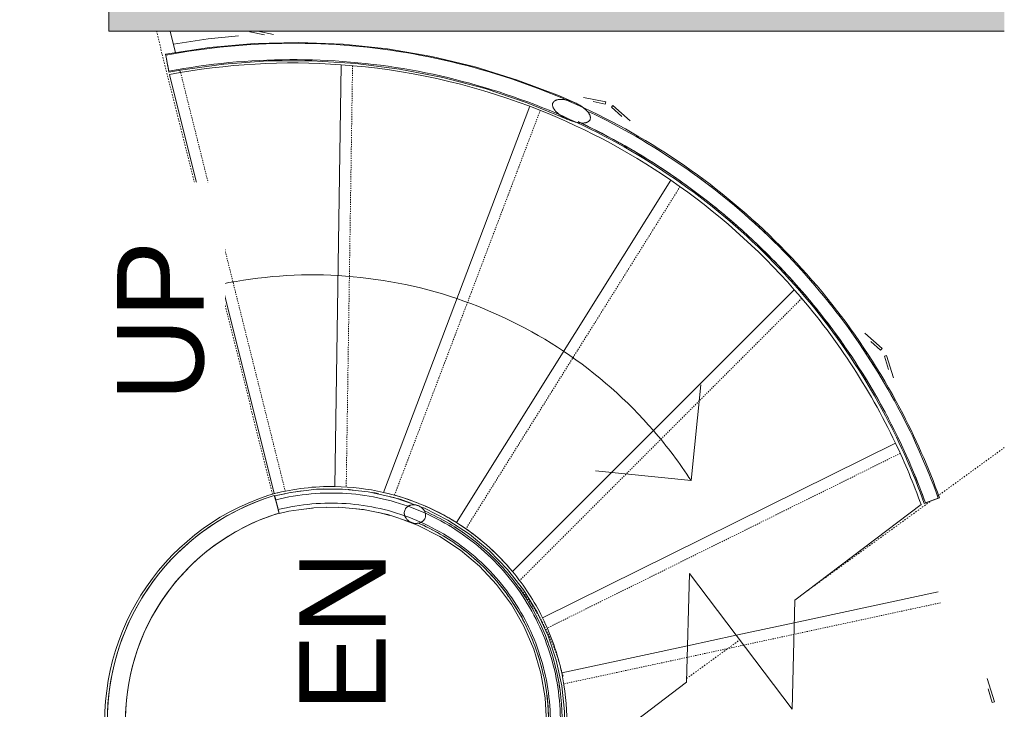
# Model space of a CAD drawing. Header units: inches. Extents: x -1040 to 1117, y -1039 to 1039.
# Tile 7 of 12: x -183 to -97, y 205 to 265. Entities that reach past the tile are written whole.
import ezdxf

# ---------------------------------------------------------------- set-up
doc = ezdxf.new("R2010")
doc.units = ezdxf.units.IN
doc.header["$MEASUREMENT"] = 0
doc.linetypes.add('Dash', pattern=[0.23622, 0.11811, -0.11811])
doc.linetypes.add('Overhead', pattern=[0.15625, 0.09375, -0.0625])
for name, color, linetype, lineweight in [('A-AREA', 32, 'Dash', 9), ('A-AREA-IDEN', 2, 'Continuous', 9), ('A-FLOR', 192, 'Continuous', 9), ('A-FLOR-HRAL', 11, 'Continuous', 9), ('A-WALL', 90, 'Continuous', 9), ('A-WALL-PATT', 111, 'Continuous', 9), ('S-STRS', 90, 'Continuous', 9), ('S-STRS-ANNO', 90, 'Continuous', 9), ('S-STRS-IDEN', 31, 'Continuous', 9), ('S-STRS-MBND', 31, 'Continuous', 9)]:
    doc.layers.add(name, color=color, linetype=linetype, lineweight=lineweight)
doc.styles.add('Inter', font='txt', dxfattribs={"height": 7.5})
doc.styles.add('Inter_B', font='txt', dxfattribs={"height": 7.5})

# ---------------------------------------------------------------- blocks, each defined once
blk = doc.blocks.new('Railing - Railing-4181835-Main Floor')
at = {"layer": 'A-FLOR-HRAL'}
blk.add_line((-137.352, 199.811), (-136.205, 199.532), dxfattribs=at)
blk.add_line((-137.352, 199.811), (-136.205, 199.532), dxfattribs=at)
blk.add_line((-137.352, 199.811), (-136.205, 199.532), dxfattribs=at)
blk.add_line((-137.352, 199.811), (-136.205, 199.532), dxfattribs=at)
blk.add_line((-137.352, 199.811), (-136.205, 199.532), dxfattribs=at)
blk.add_line((-137.352, 199.811), (-136.205, 199.532), dxfattribs=at)
for points in [[(-147.533, 222.587), (-146.118, 221.957), (-143.435, 220.368), (-140.065, 217.123), (-137.53, 213.192), (-135.967, 208.783), (-135.457, 204.133), (-135.839, 201.037), (-136.205, 199.532)], [(-148.193, 221.587), (-147.299, 221.2), (-146.435, 220.744), (-145.612, 220.224)], [(-148.193, 221.587), (-147.299, 221.2), (-146.435, 220.744), (-145.612, 220.224)], [(-148.193, 221.587), (-147.299, 221.2), (-146.435, 220.744), (-145.612, 220.224)], [(-148.193, 221.587), (-147.299, 221.2), (-146.435, 220.744), (-145.612, 220.224)], [(-148.193, 221.587), (-147.299, 221.2), (-146.435, 220.744), (-145.612, 220.224)], [(-148.193, 221.587), (-146.846, 221.004), (-144.287, 219.521), (-141.068, 216.47), (-138.642, 212.756), (-137.141, 208.582), (-136.646, 204.174), (-137.005, 201.238), (-137.352, 199.811)], [(-144.981, 221.222), (-144.701, 221.045), (-144.425, 220.862), (-144.154, 220.671)], [(-144.981, 221.222), (-144.701, 221.045), (-144.425, 220.862), (-144.154, 220.671)], [(-144.981, 221.222), (-144.701, 221.045), (-144.425, 220.862), (-144.154, 220.671)], [(-144.981, 221.222), (-144.701, 221.045), (-144.425, 220.862), (-144.154, 220.671)], [(-144.981, 221.222), (-144.701, 221.045), (-144.425, 220.862), (-144.154, 220.671)], [(-144.834, 219.705), (-144.12, 219.203), (-143.441, 218.651), (-142.803, 218.055)], [(-144.834, 219.705), (-144.12, 219.203), (-143.441, 218.651), (-142.803, 218.055)], [(-144.834, 219.705), (-144.12, 219.203), (-143.441, 218.651), (-142.803, 218.055)], [(-144.834, 219.705), (-144.12, 219.203), (-143.441, 218.651), (-142.803, 218.055)], [(-144.834, 219.705), (-144.12, 219.203), (-143.441, 218.651), (-142.803, 218.055)], [(-141.996, 218.918), (-141.699, 218.64), (-141.41, 218.352), (-141.129, 218.057)], [(-141.996, 218.918), (-141.699, 218.64), (-141.41, 218.352), (-141.129, 218.057)], [(-141.996, 218.918), (-141.699, 218.64), (-141.41, 218.352), (-141.129, 218.057)], [(-141.996, 218.918), (-141.699, 218.64), (-141.41, 218.352), (-141.129, 218.057)], [(-141.996, 218.918), (-141.699, 218.64), (-141.41, 218.352), (-141.129, 218.057)], [(-141.987, 217.244), (-141.387, 216.611), (-140.831, 215.935), (-140.324, 215.224)], [(-141.987, 217.244), (-141.387, 216.611), (-140.831, 215.935), (-140.324, 215.224)], [(-141.987, 217.244), (-141.387, 216.611), (-140.831, 215.935), (-140.324, 215.224)], [(-141.987, 217.244), (-141.387, 216.611), (-140.831, 215.935), (-140.324, 215.224)], [(-141.987, 217.244), (-141.387, 216.611), (-140.831, 215.935), (-140.324, 215.224)], [(-139.362, 215.91), (-139.17, 215.64), (-138.984, 215.366), (-138.806, 215.087)], [(-139.362, 215.91), (-139.17, 215.64), (-138.984, 215.366), (-138.806, 215.087)], [(-139.362, 215.91), (-139.17, 215.64), (-138.984, 215.366), (-138.806, 215.087)], [(-139.362, 215.91), (-139.17, 215.64), (-138.984, 215.366), (-138.806, 215.087)], [(-139.362, 215.91), (-139.17, 215.64), (-138.984, 215.366), (-138.806, 215.087)], [(-139.8, 214.45), (-139.171, 213.469), (-138.634, 212.429), (-138.197, 211.349)], [(-139.8, 214.45), (-139.171, 213.469), (-138.634, 212.429), (-138.197, 211.349)], [(-139.8, 214.45), (-139.171, 213.469), (-138.634, 212.429), (-138.197, 211.349)], [(-139.8, 214.45), (-139.171, 213.469), (-138.634, 212.429), (-138.197, 211.349)], [(-139.8, 214.45), (-139.171, 213.469), (-138.634, 212.429), (-138.197, 211.349)], [(-137.102, 211.792), (-137.013, 211.574), (-136.929, 211.354), (-136.848, 211.132)], [(-137.102, 211.792), (-137.013, 211.574), (-136.929, 211.354), (-136.848, 211.132)], [(-137.102, 211.792), (-137.013, 211.574), (-136.929, 211.354), (-136.848, 211.132)], [(-137.102, 211.792), (-137.013, 211.574), (-136.929, 211.354), (-136.848, 211.132)], [(-137.102, 211.792), (-137.013, 211.574), (-136.929, 211.354), (-136.848, 211.132)], [(-137.958, 210.728), (-137.631, 209.832), (-137.373, 208.911), (-137.186, 207.976)], [(-137.958, 210.728), (-137.631, 209.832), (-137.373, 208.911), (-137.186, 207.976)], [(-137.958, 210.728), (-137.631, 209.832), (-137.373, 208.911), (-137.186, 207.976)], [(-137.958, 210.728), (-137.631, 209.832), (-137.373, 208.911), (-137.186, 207.976)], [(-137.958, 210.728), (-137.631, 209.832), (-137.373, 208.911), (-137.186, 207.976)], [(-136.028, 208.209), (-135.949, 207.816), (-135.882, 207.421), (-135.827, 207.024)], [(-136.028, 208.209), (-135.949, 207.816), (-135.882, 207.421), (-135.827, 207.024)], [(-136.028, 208.209), (-135.949, 207.816), (-135.882, 207.421), (-135.827, 207.024)], [(-136.028, 208.209), (-135.949, 207.816), (-135.882, 207.421), (-135.827, 207.024)], [(-136.028, 208.209), (-135.949, 207.816), (-135.882, 207.421), (-135.827, 207.024)], [(-136.997, 206.861), (-136.881, 206.027), (-136.821, 205.185), (-136.818, 204.343)], [(-136.997, 206.861), (-136.881, 206.027), (-136.821, 205.185), (-136.818, 204.343)], [(-136.997, 206.861), (-136.881, 206.027), (-136.821, 205.185), (-136.818, 204.343)], [(-136.997, 206.861), (-136.881, 206.027), (-136.821, 205.185), (-136.818, 204.343)], [(-136.997, 206.861), (-136.881, 206.027), (-136.821, 205.185), (-136.818, 204.343)], [(-135.637, 204.347), (-135.636, 203.969), (-135.645, 203.591), (-135.665, 203.214)], [(-135.637, 204.347), (-135.636, 203.969), (-135.645, 203.591), (-135.665, 203.214)], [(-135.637, 204.347), (-135.636, 203.969), (-135.645, 203.591), (-135.665, 203.214)], [(-135.637, 204.347), (-135.636, 203.969), (-135.645, 203.591), (-135.665, 203.214)], [(-135.637, 204.347), (-135.636, 203.969), (-135.645, 203.591), (-135.665, 203.214)], [(-136.844, 203.276), (-136.906, 202.109), (-137.076, 200.947), (-137.352, 199.811)], [(-136.844, 203.276), (-136.906, 202.109), (-137.076, 200.947), (-137.352, 199.811)], [(-136.844, 203.276), (-136.906, 202.109), (-137.076, 200.947), (-137.352, 199.811)], [(-136.844, 203.276), (-136.906, 202.109), (-137.076, 200.947), (-137.352, 199.811)], [(-136.844, 203.276), (-136.906, 202.109), (-137.076, 200.947), (-137.352, 199.811)]]:
    blk.add_open_spline(points, degree=3, dxfattribs=at)
blk = doc.blocks.new('Railing - Railing-4181839-Main Floor')
at = {"layer": 'A-FLOR-HRAL'}
blk.add_line((-104.092, 223.305), (-102.98, 223.705), dxfattribs=at)
blk.add_line((-104.092, 223.305), (-102.98, 223.705), dxfattribs=at)
blk.add_line((-104.092, 223.305), (-102.98, 223.705), dxfattribs=at)
blk.add_line((-104.092, 223.305), (-102.98, 223.705), dxfattribs=at)
blk.add_line((-104.092, 223.305), (-102.98, 223.705), dxfattribs=at)
blk.add_line((-104.092, 223.305), (-102.98, 223.705), dxfattribs=at)
for points in [[(-133.327, 257.265), (-130.535, 255.931), (-125.16, 252.826), (-117.919, 246.974), (-111.674, 240.068), (-106.578, 232.276), (-104.028, 226.617), (-102.98, 223.705)], [(-134.268, 256.404), (-130.962, 254.857), (-127.801, 252.999), (-124.842, 250.862)], [(-134.268, 256.404), (-130.962, 254.857), (-127.801, 252.999), (-124.842, 250.862)], [(-134.268, 256.404), (-130.962, 254.857), (-127.801, 252.999), (-124.842, 250.862)], [(-134.268, 256.404), (-130.962, 254.857), (-127.801, 252.999), (-124.842, 250.862)], [(-134.268, 256.404), (-130.962, 254.857), (-127.801, 252.999), (-124.842, 250.862)], [(-134.268, 256.404), (-131.492, 255.105), (-126.146, 252.069), (-118.94, 246.313), (-112.726, 239.498), (-107.659, 231.792), (-105.129, 226.189), (-104.092, 223.305)], [(-124.151, 251.82), (-123.645, 251.455), (-123.146, 251.082), (-122.652, 250.702)], [(-124.151, 251.82), (-123.645, 251.455), (-123.146, 251.082), (-122.652, 250.702)], [(-124.151, 251.82), (-123.645, 251.455), (-123.146, 251.082), (-122.652, 250.702)], [(-124.151, 251.82), (-123.645, 251.455), (-123.146, 251.082), (-122.652, 250.702)], [(-124.151, 251.82), (-123.645, 251.455), (-123.146, 251.082), (-122.652, 250.702)], [(-123.373, 249.766), (-122.165, 248.835), (-120.994, 247.857), (-119.862, 246.834)], [(-123.373, 249.766), (-122.165, 248.835), (-120.994, 247.857), (-119.862, 246.834)], [(-123.373, 249.766), (-122.165, 248.835), (-120.994, 247.857), (-119.862, 246.834)], [(-123.373, 249.766), (-122.165, 248.835), (-120.994, 247.857), (-119.862, 246.834)], [(-123.373, 249.766), (-122.165, 248.835), (-120.994, 247.857), (-119.862, 246.834)], [(-119.062, 247.702), (-118.602, 247.286), (-118.149, 246.864), (-117.703, 246.434)], [(-119.062, 247.702), (-118.602, 247.286), (-118.149, 246.864), (-117.703, 246.434)], [(-119.062, 247.702), (-118.602, 247.286), (-118.149, 246.864), (-117.703, 246.434)], [(-119.062, 247.702), (-118.602, 247.286), (-118.149, 246.864), (-117.703, 246.434)], [(-119.062, 247.702), (-118.602, 247.286), (-118.149, 246.864), (-117.703, 246.434)], [(-118.523, 245.583), (-117.039, 244.155), (-114.223, 241.14), (-111.742, 237.845), (-110.592, 236.136)], [(-118.523, 245.583), (-117.039, 244.155), (-114.223, 241.14), (-111.742, 237.845), (-110.592, 236.136)], [(-118.523, 245.583), (-117.039, 244.155), (-114.223, 241.14), (-111.742, 237.845), (-110.592, 236.136)], [(-118.523, 245.583), (-117.039, 244.155), (-114.223, 241.14), (-111.742, 237.845), (-110.592, 236.136)], [(-118.523, 245.583), (-117.039, 244.155), (-114.223, 241.14), (-111.742, 237.845), (-110.592, 236.136)], [(-109.612, 236.796), (-109.264, 236.279), (-108.924, 235.756), (-108.592, 235.228)], [(-109.612, 236.796), (-109.264, 236.279), (-108.924, 235.756), (-108.592, 235.228)], [(-109.612, 236.796), (-109.264, 236.279), (-108.924, 235.756), (-108.592, 235.228)], [(-109.612, 236.796), (-109.264, 236.279), (-108.924, 235.756), (-108.592, 235.228)], [(-109.612, 236.796), (-109.264, 236.279), (-108.924, 235.756), (-108.592, 235.228)], [(-109.592, 234.6), (-108.781, 233.309), (-108.02, 231.985), (-107.312, 230.634)], [(-109.592, 234.6), (-108.781, 233.309), (-108.02, 231.985), (-107.312, 230.634)], [(-109.592, 234.6), (-108.781, 233.309), (-108.02, 231.985), (-107.312, 230.634)], [(-109.592, 234.6), (-108.781, 233.309), (-108.02, 231.985), (-107.312, 230.634)], [(-109.592, 234.6), (-108.781, 233.309), (-108.02, 231.985), (-107.312, 230.634)], [(-106.266, 231.182), (-105.983, 230.643), (-105.709, 230.099), (-105.443, 229.551)], [(-106.266, 231.182), (-105.983, 230.643), (-105.709, 230.099), (-105.443, 229.551)], [(-106.266, 231.182), (-105.983, 230.643), (-105.709, 230.099), (-105.443, 229.551)], [(-106.266, 231.182), (-105.983, 230.643), (-105.709, 230.099), (-105.443, 229.551)], [(-106.266, 231.182), (-105.983, 230.643), (-105.709, 230.099), (-105.443, 229.551)], [(-106.487, 228.998), (-105.589, 227.144), (-104.789, 225.243), (-104.092, 223.305)], [(-106.487, 228.998), (-105.589, 227.144), (-104.789, 225.243), (-104.092, 223.305)], [(-106.487, 228.998), (-105.589, 227.144), (-104.789, 225.243), (-104.092, 223.305)], [(-106.487, 228.998), (-105.589, 227.144), (-104.789, 225.243), (-104.092, 223.305)], [(-106.487, 228.998), (-105.589, 227.144), (-104.789, 225.243), (-104.092, 223.305)]]:
    blk.add_open_spline(points, degree=3, dxfattribs=at)
blk = doc.blocks.new('Top Rail Type - Top Rail_Internal_-4181847-Main Floor')
at = {"layer": 'A-FLOR-HRAL', "flags": 128}
for points in [[(-148.136, 223.068), (-150.273, 223.791), (-152.478, 224.272), (-154.723, 224.505), (-156.98, 224.487), (-159.221, 224.217), (-160.603, 223.922)], [(-148.723, 221.607), (-150.777, 222.296), (-152.897, 222.744), (-155.056, 222.943), (-157.221, 222.89), (-159.368, 222.587), (-160.22, 222.395)]]:
    blk.add_lwpolyline(points, dxfattribs=at)
at = {"layer": 'A-FLOR-HRAL'}
for points, knots in [([(-160.603, 223.922), (-160.602, 223.921), (-160.6, 223.91), (-160.592, 223.88), (-160.586, 223.853), (-160.579, 223.827), (-160.574, 223.805), (-160.567, 223.781), (-160.561, 223.753), (-160.553, 223.723), (-160.545, 223.69), (-160.537, 223.66), (-160.531, 223.634), (-160.526, 223.617), (-160.523, 223.602), (-160.519, 223.588), (-160.512, 223.561), (-160.502, 223.521), (-160.492, 223.478), (-160.482, 223.441), (-160.475, 223.413), (-160.468, 223.383), (-160.458, 223.342), (-160.439, 223.268), (-160.422, 223.197), (-160.409, 223.148)], [-1, -1, -1, -1, -0.833333, -0.75, -0.666667, -0.625, -0.583333, -0.541667, -0.5, -0.458333, -0.416667, -0.375, -0.354167, -0.333333, -0.322917, -0.3125, -0.291667, -0.25, -0.208333, -0.1875, -0.166667, -0.145833, -0.125, -0.083333, 0, 0, 0, 0]), ([(-160.409, 223.148), (-160.401, 223.117), (-160.386, 223.057), (-160.366, 222.974), (-160.35, 222.91), (-160.338, 222.863), (-160.329, 222.828), (-160.321, 222.796), (-160.311, 222.755), (-160.299, 222.709), (-160.289, 222.667), (-160.282, 222.64), (-160.278, 222.625), (-160.275, 222.611), (-160.27, 222.593), (-160.264, 222.568), (-160.257, 222.539), (-160.251, 222.514), (-160.246, 222.496), (-160.242, 222.479), (-160.237, 222.46), (-160.231, 222.435), (-160.223, 222.403), (-160.22, 222.393), (-160.221, 222.395)], [-1, -1, -1, -1, -0.95, -0.9, -0.85, -0.825, -0.8, -0.775, -0.75, -0.7, -0.65, -0.625, -0.6125, -0.6, -0.575, -0.55, -0.5, -0.45, -0.425, -0.4, -0.35, -0.3, -0.2, 0, 0, 0, 0]), ([(-149.32, 222.658), (-149.341, 222.595), (-149.359, 222.501), (-149.355, 222.371), (-149.34, 222.275), (-149.312, 222.182), (-149.273, 222.092), (-149.224, 222.008), (-149.158, 221.916), (-149.086, 221.839), (-149.013, 221.776), (-148.896, 221.688), (-148.79, 221.631), (-148.698, 221.597)], [0, 0, 0, 0, 0.142857, 0.214286, 0.285714, 0.357143, 0.428571, 0.5, 0.571429, 0.678571, 0.732143, 0.785714, 1, 1, 1, 1]), ([(-148.16, 223.077), (-148.222, 223.1), (-148.348, 223.135), (-148.544, 223.154), (-148.707, 223.139), (-148.834, 223.107), (-148.918, 223.076), (-148.991, 223.04), (-149.055, 223.001), (-149.112, 222.957), (-149.167, 222.907), (-149.216, 222.851), (-149.271, 222.772), (-149.303, 222.706), (-149.32, 222.658)], [0, 0, 0, 0, 0.142857, 0.285714, 0.428571, 0.5, 0.571429, 0.625, 0.678571, 0.732143, 0.785714, 0.839286, 0.892857, 1, 1, 1, 1]), ([(-147.547, 221.993), (-147.524, 222.057), (-147.502, 222.152), (-147.503, 222.284), (-147.517, 222.382), (-147.544, 222.477), (-147.581, 222.569), (-147.629, 222.655), (-147.695, 222.75), (-147.768, 222.829), (-147.841, 222.894), (-147.959, 222.984), (-148.067, 223.042), (-148.16, 223.077)], [0, 0, 0, 0, 0.142857, 0.214286, 0.285714, 0.357143, 0.428571, 0.5, 0.571429, 0.678571, 0.732143, 0.785714, 1, 1, 1, 1]), ([(-148.698, 221.597), (-148.577, 221.551), (-148.386, 221.514), (-148.161, 221.532), (-148.035, 221.562), (-147.952, 221.591), (-147.88, 221.626), (-147.816, 221.662), (-147.759, 221.704), (-147.704, 221.753), (-147.654, 221.806), (-147.598, 221.883), (-147.565, 221.947), (-147.547, 221.993)], [0, 0, 0, 0, 0.285714, 0.428571, 0.5, 0.571429, 0.625, 0.678571, 0.732143, 0.785714, 0.839286, 0.892857, 1, 1, 1, 1])]:
    blk.add_open_spline(points, degree=3, knots=knots, dxfattribs=at)
blk = doc.blocks.new('Top Rail Type - Top Rail_Internal_-V2-Main Floor')
at = {"layer": 'A-FLOR-HRAL'}
for p, q in [((-160.515, 223.572), (-160.303, 222.724)), ((-137.204, 199.775), (-136.353, 199.569))]:
    blk.add_line(p, q, dxfattribs=at)
for points, knots in [([(-160.515, 223.572), (-159.509, 223.824), (-157.456, 224.17), (-154.333, 224.202), (-151.244, 223.748), (-148.263, 222.817), (-145.463, 221.434), (-142.914, 219.631), (-140.676, 217.453), (-138.805, 214.953), (-137.347, 212.192), (-136.336, 209.237), (-135.799, 206.161), (-135.747, 203.039), (-136.056, 200.843), (-136.321, 199.7), (-136.353, 199.569)], [0, 0, 0, 0, 0.156458, 0.312916, 0.469374, 0.625832, 0.782291, 0.938749, 1.095207, 1.251665, 1.408123, 1.564581, 1.721039, 1.877497, 2.033955, 2.054369, 2.054369, 2.054369, 2.054369]), ([(-160.303, 222.724), (-158.378, 223.205), (-154.377, 223.561), (-148.502, 222.22), (-143.325, 219.137), (-139.349, 214.609), (-136.959, 209.077), (-136.471, 203.948), (-136.939, 200.865), (-137.204, 199.775)], [0, 0, 0, 0, 0.312916, 0.625832, 0.938749, 1.251665, 1.564581, 1.877497, 2.054367, 2.054367, 2.054367, 2.054367])]:
    blk.add_open_spline(points, degree=3, knots=knots, dxfattribs=at)
blk = doc.blocks.new('Top Rail Type - Top Rail_Internal_-4181860-Main Floor')
at = {"layer": 'A-FLOR-HRAL', "flags": 128}
for points in [[(-170.08, 262.247), (-166.259, 262.84), (-162.398, 263.186), (-158.52, 263.281), (-154.651, 263.125), (-150.798, 262.717), (-146.975, 262.06), (-143.206, 261.157), (-139.508, 260.013), (-135.884, 258.629), (-134.507, 258.03)], [(-135.152, 256.594), (-138.69, 258.046), (-142.318, 259.265), (-146.015, 260.24), (-149.766, 260.97), (-153.562, 261.453), (-157.381, 261.686), (-161.198, 261.667), (-165.015, 261.396), (-168.806, 260.876), (-169.788, 260.699)]]:
    blk.add_lwpolyline(points, dxfattribs=at)
at = {"layer": 'A-FLOR-HRAL'}
for points, knots in [([(-170.08, 262.247), (-170.08, 262.246), (-170.075, 262.22), (-170.055, 262.115), (-170.029, 261.975), (-170.001, 261.827), (-169.968, 261.655), (-169.945, 261.534), (-169.934, 261.472)], [-1, -1, -1, -1, -0.785714, -0.571429, -0.428571, -0.285714, -0.142857, 0, 0, 0, 0]), ([(-169.934, 261.472), (-169.925, 261.425), (-169.912, 261.356), (-169.895, 261.268), (-169.879, 261.181), (-169.859, 261.079), (-169.837, 260.958), (-169.816, 260.849), (-169.8, 260.763), (-169.79, 260.71), (-169.788, 260.699), (-169.788, 260.699)], [-1, -1, -1, -1, -0.892857, -0.839286, -0.785714, -0.678571, -0.571429, -0.428571, -0.285714, -0.142857, 0, 0, 0, 0]), ([(-134.511, 258.032), (-134.639, 258.09), (-134.835, 258.165), (-135.071, 258.233), (-135.207, 258.266), (-135.293, 258.283), (-135.362, 258.295), (-135.431, 258.306), (-135.519, 258.317), (-135.606, 258.325), (-135.667, 258.328), (-135.702, 258.328), (-135.728, 258.328), (-135.755, 258.327), (-135.79, 258.327), (-135.852, 258.325), (-135.942, 258.32), (-136.03, 258.308), (-136.088, 258.293), (-136.12, 258.282), (-136.143, 258.273), (-136.166, 258.262), (-136.196, 258.248), (-136.247, 258.22), (-136.316, 258.171), (-136.393, 258.101), (-136.44, 258.046), (-136.463, 258.016)], [0, 0, 0, 0, 0.2, 0.3, 0.35, 0.4, 0.425, 0.45, 0.5, 0.55, 0.575, 0.5875, 0.6, 0.6125, 0.625, 0.65, 0.7, 0.75, 0.775, 0.7875, 0.8, 0.8125, 0.825, 0.85, 0.9, 0.95, 1, 1, 1, 1]), ([(-136.463, 258.016), (-136.469, 257.986), (-136.477, 257.926), (-136.479, 257.84), (-136.472, 257.77), (-136.462, 257.723), (-136.456, 257.696), (-136.45, 257.676), (-136.443, 257.657), (-136.433, 257.631), (-136.413, 257.586), (-136.375, 257.523), (-136.332, 257.463), (-136.301, 257.422), (-136.283, 257.4), (-136.27, 257.383), (-136.257, 257.366), (-136.238, 257.344), (-136.205, 257.306), (-136.155, 257.254), (-136.092, 257.195), (-136.027, 257.137), (-135.961, 257.081), (-135.893, 257.028), (-135.823, 256.976), (-135.681, 256.877), (-135.46, 256.742), (-135.254, 256.639), (-135.148, 256.592)], [0, 0, 0, 0, 0.041667, 0.083333, 0.125, 0.145833, 0.15625, 0.166667, 0.177083, 0.1875, 0.208333, 0.25, 0.291667, 0.3125, 0.322917, 0.333333, 0.34375, 0.354167, 0.375, 0.416667, 0.458333, 0.5, 0.541667, 0.583333, 0.625, 0.666667, 0.833333, 1, 1, 1, 1]), ([(-133.218, 256.562), (-133.21, 256.592), (-133.199, 256.652), (-133.193, 256.739), (-133.197, 256.81), (-133.205, 256.859), (-133.211, 256.886), (-133.216, 256.906), (-133.222, 256.927), (-133.231, 256.953), (-133.25, 257), (-133.285, 257.065), (-133.327, 257.127), (-133.357, 257.17), (-133.375, 257.193), (-133.387, 257.211), (-133.4, 257.228), (-133.418, 257.251), (-133.451, 257.291), (-133.5, 257.345), (-133.562, 257.408), (-133.626, 257.468), (-133.692, 257.526), (-133.76, 257.582), (-133.83, 257.636), (-133.972, 257.739), (-134.195, 257.879), (-134.404, 257.985), (-134.511, 258.032)], [0, 0, 0, 0, 0.041667, 0.083333, 0.125, 0.145833, 0.15625, 0.166667, 0.177083, 0.1875, 0.208333, 0.25, 0.291667, 0.3125, 0.322917, 0.333333, 0.34375, 0.354167, 0.375, 0.416667, 0.458333, 0.5, 0.541667, 0.583333, 0.625, 0.666667, 0.833333, 1, 1, 1, 1]), ([(-135.148, 256.592), (-135.022, 256.535), (-134.829, 256.461), (-134.599, 256.39), (-134.465, 256.356), (-134.381, 256.337), (-134.313, 256.324), (-134.245, 256.312), (-134.159, 256.298), (-134.073, 256.288), (-134.013, 256.284), (-133.978, 256.283), (-133.953, 256.282), (-133.927, 256.282), (-133.892, 256.281), (-133.83, 256.281), (-133.742, 256.283), (-133.655, 256.292), (-133.597, 256.305), (-133.565, 256.314), (-133.542, 256.322), (-133.519, 256.332), (-133.489, 256.345), (-133.438, 256.371), (-133.368, 256.415), (-133.29, 256.481), (-133.241, 256.534), (-133.218, 256.562)], [0, 0, 0, 0, 0.2, 0.3, 0.35, 0.4, 0.425, 0.45, 0.5, 0.55, 0.575, 0.5875, 0.6, 0.6125, 0.625, 0.65, 0.7, 0.75, 0.775, 0.7875, 0.8, 0.8125, 0.825, 0.85, 0.9, 0.95, 1, 1, 1, 1])]:
    blk.add_open_spline(points, degree=3, knots=knots, dxfattribs=at)
blk = doc.blocks.new('Top Rail Type - Top Rail_Internal_-V3-Main Floor')
at = {"layer": 'A-FLOR-HRAL'}
for p, q in [((-170.064, 262.166), (-169.934, 261.472)), ((-169.934, 261.472), (-169.803, 260.778)), ((-104.2, 223.266), (-102.872, 223.744))]:
    blk.add_line(p, q, dxfattribs=at)
for points in [[(-170.064, 262.166), (-166.522, 262.834), (-159.315, 263.528), (-148.495, 262.601), (-138.019, 259.739), (-128.231, 255.035), (-119.452, 248.643), (-111.969, 240.772), (-106.448, 232.325), (-103.833, 226.416), (-102.872, 223.744)], [(-169.803, 260.778), (-166.344, 261.431), (-159.308, 262.108), (-148.744, 261.204), (-138.516, 258.409), (-128.959, 253.816), (-120.388, 247.575), (-113.082, 239.891), (-107.692, 231.644), (-105.139, 225.875), (-104.2, 223.266)]]:
    blk.add_open_spline(points, degree=3, knots=[0, 0, 0, 0, 0.181311, 0.362623, 0.543934, 0.725246, 0.906557, 1.087869, 1.26918, 1.412001, 1.412001, 1.412001, 1.412001], dxfattribs=at)
blk = doc.blocks.new('Railing - 800mm-4272051-Main Floor')
at = {"layer": 'A-FLOR-HRAL'}
h = blk.add_hatch(dxfattribs=at)
h.set_pattern_fill('FP_1', color=256, style=0, pattern_type=2)
h.set_pattern_definition([(347.56, (-226.838, -182.198), (23.5213, 12.7617), [10.739, -6.444, 10.739, -6.444, -13.661]), (347.56, (-226.838, -182.198), (23.5213, 12.7617), [-34.366, 0.158, -13.503]), (347.56, (-226.838, -182.198), (23.5213, 12.7617), [0.158, -34.209, 4.296, -9.365]), (347.56, (-226.43, -181.619), (23.5213, 12.7617), [8.592, -10.739, 6.444, -6.444, -15.808]), (347.56, (-226.43, -181.619), (23.5213, 12.7617), [-32.218, 0.158, -15.651]), (347.56, (-226.43, -181.619), (23.5213, 12.7617), [0.158, -32.061, 7.518, -8.291]), (347.56, (-224.85, -181.299), (23.5213, 12.7617), [6.444, -12.887, 4.296, -6.444, -17.956]), (347.56, (-224.85, -181.299), (23.5213, 12.7617), [-30.07, 0.158, -17.799]), (347.56, (-224.85, -181.299), (23.5213, 12.7617), [0.158, -29.913, 9.665, -8.291]), (347.56, (-226.073, -183.036), (23.5213, 12.7617), [6.444, -12.887, 5.37, -23.326]), (347.56, (-224.135, -184.132), (23.5213, 12.7617), [3.222, -16.109, 2.148, -26.548]), (347.56, (-222.097, -181.237), (23.5213, 12.7617), [2.148, -16.109, 2.148, -8.592, -19.03]), (347.56, (-222.097, -181.237), (23.5213, 12.7617), [-28.996, 0.158, -18.873]), (347.56, (-222.097, -181.237), (23.5213, 12.7617), [0.158, -28.839, 5.37, -13.661]), (347.56, (-221.533, -190.058), (23.5213, 12.7617), [10.739, -16.109, 12.887, -8.506]), (347.56, (-223.113, -190.378), (23.5213, 12.7617), [15.035, -10.739, 16.109, -6.358]), (347.56, (-222.349, -191.216), (23.5213, 12.7617), [17.183, -8.592, 12.887, -9.365]), (347.56, (-220.411, -192.312), (23.5213, 12.7617), [10.739, -15.035, 8.592, -13.661]), (347.56, (-217.608, -190.255), (23.5213, 12.7617), [5.37, -21.479, 6.444, -14.734]), (347.56, (-218.474, -193.409), (23.5213, 12.7617), [4.296, -21.479, 4.296, -17.956])])
h.paths.add_polyline_path([(-0.265, -15.748), (-0.068, -15.748), (-0.1, -13.941), (-0.265, -14.935), (-0.265, -15.732)], flags=0)
h.paths.add_polyline_path([(-0.265, 14.45), (-0.068, 13.893), (-0.083, 15.157), (-0.203, 15.748), (-0.265, 15.748), (-0.265, 14.785)], flags=0)
for p, q in [((-0.265, 14.45), (-0.265, 15.748)), ((-0.203, 15.748), (-0.265, 15.748)), ((-0.068, 15.083), (-0.068, 13.685)), ((-0.068, -13.795), (-0.068, -15.748)), ((-0.265, -15.748), (-0.265, -14.69)), ((-0.265, -15.748), (-0.068, -15.748))]:
    blk.add_line(p, q, dxfattribs=at)
blk = doc.blocks.new('Railing - 800mm-V6-Main Floor')
at = {"layer": 'A-FLOR-HRAL'}
h = blk.add_hatch(dxfattribs=at)
h.set_pattern_fill('FP_2', color=256, style=0, pattern_type=2)
h.set_pattern_definition([(16.822, (-103.476, -222.764), (12.2099, 22.0856), [10.691, -6.415, 10.691, -6.415, -13.599]), (16.822, (-103.476, -222.764), (12.2099, 22.0856), [-34.212, 0.157, -13.443]), (16.822, (-103.476, -222.764), (12.2099, 22.0856), [0.157, -34.056, 4.277, -9.323]), (16.822, (-103.479, -222.08), (12.2099, 22.0856), [8.553, -10.691, 6.415, -6.415, -15.738]), (16.822, (-103.479, -222.08), (12.2099, 22.0856), [-32.074, 0.157, -15.581]), (16.822, (-103.479, -222.08), (12.2099, 22.0856), [0.157, -31.917, 7.484, -8.254]), (16.822, (-102.337, -221.049), (12.2099, 22.0856), [6.415, -12.83, 4.277, -6.415, -17.876]), (16.822, (-102.337, -221.049), (12.2099, 22.0856), [-29.936, 0.157, -17.719]), (16.822, (-102.337, -221.049), (12.2099, 22.0856), [0.157, -29.779, 9.622, -8.254]), (16.822, (-102.329, -223.103), (12.2099, 22.0856), [6.415, -12.83, 5.346, -23.222]), (16.822, (-100.038, -223.096), (12.2099, 22.0856), [3.207, -16.037, 2.138, -26.429]), (16.822, (-100.052, -219.672), (12.2099, 22.0856), [2.138, -16.037, 2.138, -8.553, -18.945]), (16.822, (-100.052, -219.672), (12.2099, 22.0856), [-28.867, 0.157, -18.788]), (16.822, (-100.052, -219.672), (12.2099, 22.0856), [0.157, -28.71, 5.346, -13.599]), (16.822, (-94.296, -226.844), (12.2099, 22.0856), [10.691, -16.037, 12.83, -8.468]), (16.822, (-95.438, -227.875), (12.2099, 22.0856), [14.968, -10.691, 16.037, -6.329]), (16.822, (-94.291, -228.214), (12.2099, 22.0856), [17.106, -8.553, 12.83, -9.323]), (16.822, (-92, -228.206), (12.2099, 22.0856), [10.691, -14.968, 8.553, -13.599]), (16.822, (-90.866, -225.122), (12.2099, 22.0856), [5.346, -21.383, 6.415, -14.669]), (16.822, (-89.709, -228.199), (12.2099, 22.0856), [4.277, -21.383, 4.277, -17.876])])
h.paths.add_polyline_path([(-0.265, -15.748), (-0.068, -15.748), (-0.121, -13.963), (-0.265, -14.632), (-0.265, -15.654)], flags=0)
h.paths.add_polyline_path([(-0.068, 13.747), (-0.068, 15.748), (-0.265, 15.716), (-0.227, 14.391), (-0.12, 13.954)], flags=0)
for p, q in [((-0.265, 14.546), (-0.265, 15.748)), ((-0.068, 15.748), (-0.265, 15.748)), ((-0.068, 15.748), (-0.068, 13.747)), ((-0.068, -13.726), (-0.068, -15.748)), ((-0.265, -15.748), (-0.265, -14.605)), ((-0.265, -15.748), (-0.068, -15.748))]:
    blk.add_line(p, q, dxfattribs=at)
blk = doc.blocks.new('Railing - 800mm-V7-Main Floor')
at = {"layer": 'A-FLOR-HRAL'}
h = blk.add_hatch(dxfattribs=at)
h.set_pattern_fill('FP_3', color=256, style=0, pattern_type=2)
h.set_pattern_definition([(44.703, (32.3, -206.31), (-1.3545, 24.6203), [10.202, -6.121, 10.202, -6.121, -12.977]), (44.703, (32.3, -206.31), (-1.3545, 24.6203), [-32.646, 0.15, -12.827]), (44.703, (32.3, -206.31), (-1.3545, 24.6203), [0.15, -32.496, 4.081, -8.896]), (44.703, (31.925, -205.713), (-1.3545, 24.6203), [8.162, -10.202, 6.121, -6.121, -15.017]), (44.703, (31.925, -205.713), (-1.3545, 24.6203), [-30.606, 0.15, -14.868]), (44.703, (31.925, -205.713), (-1.3545, 24.6203), [0.15, -30.456, 7.141, -7.876]), (44.703, (32.361, -204.314), (-1.3545, 24.6203), [6.121, -12.242, 4.081, -6.121, -17.058]), (44.703, (32.361, -204.314), (-1.3545, 24.6203), [-28.565, 0.15, -16.908]), (44.703, (32.361, -204.314), (-1.3545, 24.6203), [0.15, -28.416, 9.182, -7.876]), (44.703, (33.485, -206.104), (-1.3545, 24.6203), [6.121, -12.242, 5.101, -22.159]), (44.703, (35.482, -205.096), (-1.3545, 24.6203), [3.061, -15.303, 2.04, -25.219]), (44.703, (33.608, -202.113), (-1.3545, 24.6203), [2.04, -15.303, 2.04, -8.162, -18.078]), (44.703, (33.608, -202.113), (-1.3545, 24.6203), [-27.545, 0.15, -17.928]), (44.703, (33.608, -202.113), (-1.3545, 24.6203), [0.15, -27.395, 5.101, -12.977]), (44.703, (42.533, -205.857), (-1.3545, 24.6203), [10.202, -15.303, 12.242, -8.08]), (44.703, (42.097, -207.256), (-1.3545, 24.6203), [14.283, -10.202, 15.303, -6.04]), (44.703, (43.283, -207.05), (-1.3545, 24.6203), [16.323, -8.162, 12.242, -8.896]), (44.703, (45.279, -206.042), (-1.3545, 24.6203), [10.202, -14.283, 8.162, -12.977]), (44.703, (44.591, -202.853), (-1.3545, 24.6203), [5.101, -20.404, 6.121, -13.997]), (44.703, (47.275, -205.034), (-1.3545, 24.6203), [4.081, -20.404, 4.081, -17.058])])
h.paths.add_polyline_path([(-0.265, -15.748), (-0.068, -15.748), (-0.068, -13.631), (-0.265, -14.717), (-0.265, -15.411)], flags=0)
h.paths.add_polyline_path([(-0.068, 13.725), (-0.068, 15.748), (-0.265, 15.748), (-0.23, 14.408), (-0.099, 13.855)], flags=0)
for p, q in [((-0.265, 14.553), (-0.265, 15.748)), ((-0.068, 15.748), (-0.265, 15.748)), ((-0.068, 15.748), (-0.068, 13.725)), ((-0.068, -13.631), (-0.068, -15.748)), ((-0.265, -15.748), (-0.265, -14.504)), ((-0.265, -15.748), (-0.068, -15.748))]:
    blk.add_line(p, q, dxfattribs=at)
blk = doc.blocks.new('Railing - Railing-4259135-Main Floor')
for name, p, rotation in [('Railing - 800mm-4272051-Main Floor', (-147.286, 261.319), 78.5375438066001), ('Railing - 800mm-V6-Main Floor', (-119.499, 247.301), 47.92252628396), ('Railing - 800mm-V7-Main Floor', (-102.724, 221.086), 17.30750876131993)]:
    blk.add_blockref(name, p, dxfattribs=dict(rotation=rotation))
blk = doc.blocks.new('Top Rail Type - Top Rail_Internal_-4259139-Main Floor')
at = {"layer": 'A-FLOR-HRAL'}
for p, q in [((-159.725, 224.096), (-160.603, 223.922)), ((-157.335, 222.853), (-158.304, 222.746)), ((-155.066, 222.918), (-156.077, 222.925)), ((-152.812, 222.709), (-153.809, 222.831)), ((-150.599, 222.228), (-151.565, 222.463))]:
    blk.add_line(p, q, dxfattribs=at)
at = {"layer": 'A-FLOR-HRAL', "flags": 128}
for points in [[(-158.244, 224.348), (-158.635, 224.312), (-159.186, 224.203)], [(-155.464, 224.496), (-156.389, 224.516), (-156.564, 224.5)], [(-153.605, 224.398), (-154.131, 224.468), (-154.22, 224.47)], [(-151.554, 224.085), (-151.896, 224.17), (-152.148, 224.203)], [(-148.766, 223.276), (-149.705, 223.624), (-150.583, 223.843)], [(-156.81, 184.042), (-154.554, 184.043), (-152.311, 184.294), (-150.111, 184.794), (-147.978, 185.535), (-145.943, 186.509), (-144.027, 187.703), (-142.257, 189.103), (-140.654, 190.691), (-139.236, 192.448), (-138.024, 194.35), (-137.03, 196.377), (-136.268, 198.5), (-135.747, 200.697), (-135.473, 202.935), (-135.45, 205.193), (-135.678, 207.435), (-136.155, 209.643), (-136.872, 211.778), (-137.825, 213.826), (-138.996, 215.75), (-140.378, 217.536), (-141.945, 219.154), (-143.688, 220.591), (-145.575, 221.823), (-147.591, 222.84), (-147.962, 222.977)], [(-156.723, 185.614), (-154.557, 185.62), (-152.404, 185.876), (-150.297, 186.38), (-148.262, 187.125), (-146.326, 188.1), (-144.518, 189.292), (-142.857, 190.687), (-141.373, 192.262), (-140.078, 194.002), (-138.996, 195.875), (-138.135, 197.865), (-137.513, 199.939), (-137.133, 202.074), (-137.004, 204.236), (-137.126, 206.4), (-137.497, 208.535), (-138.113, 210.612), (-138.967, 212.606), (-140.043, 214.484), (-141.332, 216.228), (-142.811, 217.808), (-144.467, 219.209), (-146.269, 220.406), (-148.202, 221.388), (-149.368, 221.819)]]:
    blk.add_lwpolyline(points, dxfattribs=at)
at = {"layer": 'A-FLOR-HRAL'}
for points, knots in [([(-156.723, 185.614), (-156.722, 185.616), (-156.723, 185.607), (-156.724, 185.58), (-156.725, 185.573), (-156.725, 185.571)], [-1, -1, -1, -1, -0.7857143, -0.7321429, -0.7142857, -0.7142857, -0.7142857, -0.7142857]), ([(-156.768, 184.79), (-156.771, 184.747), (-156.774, 184.678), (-156.779, 184.603), (-156.781, 184.554), (-156.783, 184.52), (-156.785, 184.487), (-156.787, 184.445), (-156.79, 184.396), (-156.793, 184.353), (-156.794, 184.32), (-156.796, 184.297), (-156.797, 184.274), (-156.798, 184.247), (-156.8, 184.216), (-156.802, 184.188), (-156.803, 184.168), (-156.804, 184.148), (-156.805, 184.127), (-156.807, 184.098), (-156.809, 184.059), (-156.81, 184.044), (-156.81, 184.042)], [-0.9725008, -0.9725008, -0.9725008, -0.9725008, -0.9, -0.85, -0.825, -0.8, -0.775, -0.75, -0.7, -0.65, -0.625, -0.6, -0.575, -0.55, -0.5, -0.45, -0.425, -0.4, -0.35, -0.3, -0.2, 0, 0, 0, 0])]:
    blk.add_open_spline(points, degree=3, knots=knots, dxfattribs=at)
blk = doc.blocks.new('Top Rail Type - Top Rail_Internal_-4259150-Main Floor')
at = {"layer": 'A-FLOR-HRAL', "flags": 128}
blk.add_lwpolyline([(-169.404, 263.123), (-166.375, 263.594), (-163.762, 263.858)], dxfattribs=at)
blk = doc.blocks.new('Top Rail Type - Top Rail_Internal_-4385284-Main Floor')
at = {"layer": 'A-FLOR-HRAL'}
for p, q in [((-160.42, 223.191), (-160.46, 223.321)), ((-156.783, 184.659), (-156.763, 184.84)), ((-156.761, 184.863), (-156.753, 184.931))]:
    blk.add_line(p, q, dxfattribs=at)
at = {"layer": 'A-FLOR-HRAL', "flags": 128}
for points in [[(-160.65, 223.944), (-161.428, 223.689), (-162.195, 223.404), (-162.95, 223.088), (-163.692, 222.742), (-164.42, 222.367), (-165.132, 221.963), (-165.827, 221.53), (-166.505, 221.071), (-167.164, 220.584), (-167.802, 220.072), (-168.42, 219.534), (-169.015, 218.973), (-169.588, 218.388), (-170.137, 217.78), (-170.661, 217.151), (-171.159, 216.502), (-171.632, 215.833), (-172.077, 215.146), (-172.494, 214.441), (-172.882, 213.721), (-173.242, 212.985), (-173.572, 212.236), (-173.871, 211.474), (-174.14, 210.7), (-174.378, 209.917), (-174.584, 209.125), (-174.759, 208.325), (-174.901, 207.519), (-175.011, 206.707), (-175.088, 205.892), (-175.133, 205.075), (-175.145, 204.256), (-175.124, 203.438), (-175.071, 202.621), (-174.985, 201.806), (-174.866, 200.996), (-174.715, 200.192), (-174.532, 199.394), (-174.318, 198.604), (-174.071, 197.823), (-173.794, 197.052), (-173.487, 196.294), (-173.149, 195.548), (-172.781, 194.816), (-172.385, 194.1), (-171.96, 193.4), (-171.508, 192.718), (-171.029, 192.054), (-170.523, 191.41), (-169.992, 190.786), (-169.437, 190.185), (-168.858, 189.606), (-168.257, 189.05), (-167.633, 188.52), (-166.989, 188.014), (-166.326, 187.535), (-165.643, 187.082), (-164.943, 186.658), (-164.227, 186.261), (-163.495, 185.894), (-162.75, 185.556), (-161.991, 185.248), (-161.221, 184.971), (-160.44, 184.725), (-159.65, 184.51), (-158.852, 184.327), (-158.047, 184.176), (-157.237, 184.057), (-156.852, 184.012)], [(-156.684, 185.578), (-157.434, 185.673), (-158.179, 185.799), (-158.919, 185.954), (-159.652, 186.138), (-160.377, 186.352), (-161.093, 186.594), (-161.798, 186.865), (-162.492, 187.164), (-163.174, 187.49), (-163.842, 187.843), (-164.495, 188.223), (-165.133, 188.629), (-165.754, 189.059), (-166.357, 189.515), (-166.942, 189.994), (-167.507, 190.496), (-168.051, 191.02), (-168.574, 191.565), (-169.075, 192.131), (-169.552, 192.717), (-170.006, 193.321), (-170.436, 193.943), (-170.84, 194.582), (-171.218, 195.236), (-171.57, 195.905), (-171.895, 196.587), (-172.192, 197.282), (-172.462, 197.988), (-172.702, 198.704), (-172.914, 199.43), (-173.097, 200.163), (-173.25, 200.903), (-173.374, 201.648), (-173.468, 202.398), (-173.531, 203.151), (-173.565, 203.906), (-173.568, 204.662), (-173.541, 205.417), (-173.484, 206.171), (-173.397, 206.922), (-173.28, 207.668), (-173.133, 208.409), (-172.956, 209.144), (-172.75, 209.871), (-172.516, 210.59), (-172.253, 211.298), (-171.961, 211.996), (-171.642, 212.681), (-171.296, 213.352), (-170.924, 214.01), (-170.525, 214.652), (-170.101, 215.278), (-169.652, 215.886), (-169.179, 216.475), (-168.684, 217.046), (-168.165, 217.596), (-167.626, 218.124), (-167.065, 218.631), (-166.485, 219.115), (-165.885, 219.576), (-165.268, 220.012), (-164.634, 220.423), (-163.984, 220.808), (-163.319, 221.167), (-162.64, 221.499), (-161.948, 221.804), (-161.245, 222.081), (-160.532, 222.33), (-160.228, 222.425)]]:
    blk.add_lwpolyline(points, dxfattribs=at)
blk = doc.blocks.new('Top Rail Type - Top Rail_Internal_-V12-Main Floor')
at = {"layer": 'A-FLOR-HRAL'}
for p, q in [((-160.42, 223.191), (-160.65, 223.944)), ((-156.684, 185.578), (-156.852, 184.012))]:
    blk.add_line(p, q, dxfattribs=at)
for radius, start in [(20.469, 106.96772), (18.894, 107.09135)]:
    blk.add_arc((-154.676, 204.365), radius, start, 263.89845, dxfattribs=at)

msp = doc.modelspace()

# ---------------------------------------------------------------- hatches: boundary and pattern name
at = {"layer": 'A-WALL-PATT'}
h = msp.add_hatch(color=9, dxfattribs=at)
h.paths.add_polyline_path([(-97.25, 264.25), (-97.25, 268.75), (-175, 268.75), (-175, 264.25), (-107.79, 264.25)], flags=0)
h.paths.add_polyline_path([(-207, 264.25), (-207, 268.75), (-234.25, 268.75), (-234.25, 266.5), (-231.75, 266.5), (-231.75, 264.25)], flags=0)

# ---------------------------------------------------------------- linework, layer by layer
at = {"layer": 'A-AREA'}
for p, q in [((-160.797, 224.066), (-170.875, 264.25)), ((-103.056, 223.889), (-97.25, 228.107)), ((-114.513, 215.565), (-103.631, 223.471)), ((-124.841, 208.061), (-120.227, 211.413))]:
    msp.add_line(p, q, dxfattribs=at)
msp.add_arc((-154.82, 203.569), 19.814, 13.70144, 38.8515, dxfattribs=at)
at = {"layer": 'A-FLOR'}
for p, q in [((-169.215, 262.368), (-169.687, 264.25)), ((-168.779, 260.629), (-168.833, 260.846))]:
    msp.add_line(p, q, dxfattribs=at)
msp.add_arc((-154.744, 204.367), 20.616, 105.65266, 265.1656, dxfattribs=at)
at = {"layer": 'A-WALL'}
for p, q in [((-175, 268.75), (-175, 264.25)), ((-175, 264.25), (-97.25, 264.25))]:
    msp.add_line(p, q, dxfattribs=at)
at = {"layer": 'S-STRS'}
for p, q in [((-154.828, 261.344), (-155.379, 224.727)), ((-169.748, 260.489), (-160.652, 224.118)), ((-138.465, 257.734), (-151.165, 224.223)), ((-126.212, 251.326), (-144.826, 221.609)), ((-115.484, 241.812), (-139.951, 217.345)), ((-106.702, 228.5), (-137.348, 213.341)), ((-102.996, 215.6), (-115.486, 212.912)), ((-115.486, 212.912), (-120.539, 211.825)), ((-120.539, 211.825), (-124.765, 210.916)), ((-124.765, 210.916), (-135.684, 208.567))]:
    msp.add_line(p, q, dxfattribs=at)
at = {"layer": 'S-STRS', "linetype": 'Overhead'}
for p, q in [((-153.845, 261.265), (-154.396, 224.689)), ((-168.777, 260.664), (-159.691, 224.334)), ((-137.548, 257.378), (-150.205, 223.981)), ((-125.404, 250.761), (-144.005, 221.066)), ((-114.839, 241.065), (-139.336, 216.568)), ((-106.286, 227.608), (-136.933, 212.448)), ((-102.78, 214.639), (-115.513, 211.9)), ((-115.513, 211.9), (-119.883, 210.96)), ((-119.883, 210.96), (-124.792, 209.903)), ((-124.792, 209.903), (-135.5, 207.599))]:
    msp.add_line(p, q, dxfattribs=at)
at = {"layer": 'S-STRS'}
for centre, radius, start, end in [((-159, 203.55), 57.945, 85.87091, 100.68961), ((-159, 203.55), 57.945, 69.24434, 85.87091), ((-159, 203.55), 57.945, 55.53841, 69.24434), ((-159, 203.55), 57.945, 41.32389, 55.53841), ((-159, 203.55), 57.945, 25.50442, 41.32389), ((-159, 203.55), 57.945, 19.78789, 25.50442), ((-155.688, 204.269), 20.46, 89.1368, 104.04141), ((-155.688, 204.269), 20.46, 77.23002, 89.1368), ((-155.688, 204.269), 20.46, 57.93721, 77.23002), ((-155.688, 204.269), 20.46, 68.65769, 77.23002), ((-155.688, 204.269), 20.46, 57.93721, 66.50954), ((-155.688, 204.269), 20.46, 39.72335, 57.93721), ((-155.688, 204.269), 20.46, 49.84406, 57.93721), ((-155.688, 204.269), 20.46, 39.72335, 47.81651), ((-155.688, 204.269), 20.46, 26.31913, 39.72335), ((-155.688, 204.269), 20.46, 12.12441, 26.31913), ((-155.688, 204.269), 20.46, 0, 12.12441)]:
    msp.add_arc(centre, radius, start, end, dxfattribs=at)
at = {"layer": 'S-STRS-ANNO'}
for q in [(-123.595, 233.548), (-132.762, 226.101)]:
    msp.add_line((-124.455, 225.241), q, dxfattribs=at)
for start, end in [(86.7395, 101.58061), (71.33739, 86.7395), (56.17712, 71.33739), (40.91572, 56.17712), (32.97459, 40.91572)]:
    msp.add_arc((-157.333, 203.911), 39.191, start, end, dxfattribs=at)
at = {"layer": 'S-STRS-MBND'}
for p, q in [((-115.434, 214.867), (-104.477, 223.167)), ((-124.849, 207.735), (-124.599, 217.186)), ((-124.599, 217.186), (-115.685, 205.417)), ((-115.685, 205.417), (-115.434, 214.867)), ((-135.807, 199.436), (-124.849, 207.735))]:
    msp.add_line(p, q, dxfattribs=at)

# ---------------------------------------------------------------- block references
at = {"layer": 'A-FLOR-HRAL'}
for name in ['Railing - Railing-4259135-Main Floor', 'Top Rail Type - Top Rail_Internal_-4259150-Main Floor', 'Top Rail Type - Top Rail_Internal_-4181860-Main Floor', 'Top Rail Type - Top Rail_Internal_-V3-Main Floor', 'Railing - Railing-4181839-Main Floor', 'Top Rail Type - Top Rail_Internal_-4259139-Main Floor', 'Top Rail Type - Top Rail_Internal_-4181847-Main Floor', 'Top Rail Type - Top Rail_Internal_-V2-Main Floor', 'Top Rail Type - Top Rail_Internal_-V12-Main Floor', 'Top Rail Type - Top Rail_Internal_-4385284-Main Floor', 'Railing - Railing-4181835-Main Floor']:
    msp.add_blockref(name, (0, 0), dxfattribs=at)

# ---------------------------------------------------------------- texts
at = {"layer": 'A-AREA-IDEN', "insert": (-158.457, 190.719), "char_height": 7.5, "width": 33.70875, "attachment_point": 1, "rotation": 90, "style": 'Inter_B'}
msp.add_mtext('OPEN', dxfattribs=at)

# ---------------------------------------------------------------- next in the draw order: texts
at = {"layer": 'S-STRS-IDEN', "insert": (-174.288, 232.127), "char_height": 7.5, "width": 17.1396, "attachment_point": 1, "rotation": 90, "line_spacing_factor": 0.9936, "style": 'Inter', "bg_fill": 3, "box_fill_scale": 1.25, "bg_fill_color": 256, "bg_fill_true_color": 13158600, "bg_fill_transparency": 0}
msp.add_mtext('UP', dxfattribs=at)

doc.saveas('drawing.dxf')
